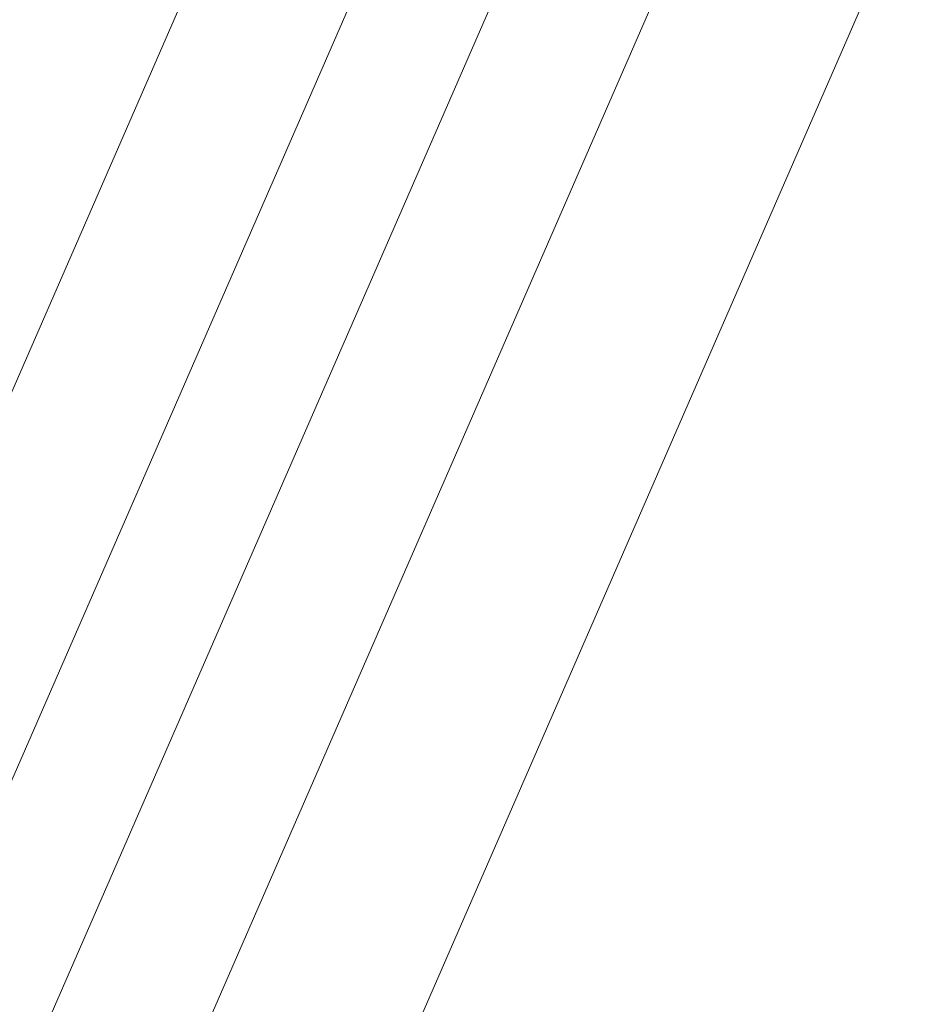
# Model space of a CAD drawing. Header units: metres. Extents: x -5203299 to 2078834, y 245743 to 5816291.
# Tile 163 of 256: x 366321.075 to 366321.203, y 5814087.478 to 5814087.618. Entities that reach past the tile are written whole.
import ezdxf

# ---------------------------------------------------------------- set-up
doc = ezdxf.new("R2010")
doc.units = ezdxf.units.M
doc.header["$LTSCALE"] = 0.5
doc.layers.add('30 -39 Baustelle- Fläche', color=7, linetype='Continuous', lineweight=15)
doc.layers.add('Keine', color=7, linetype='Continuous', lineweight=9)

# ---------------------------------------------------------------- blocks, each defined once
blk = doc.blocks.new('Gruppe-12227')
at = {"layer": 'Keine', "color": 7, "flags": 128}
for points in [[(-271.68235, -118.03459), (-272.01737, -118.80285)], [(-271.66212, -118.04341), (-272.00304, -118.82518)], [(-271.64524, -118.05077), (-271.99078, -118.84315)], [(-271.98208, -118.87557), (-271.62606, -118.05914)], [(-271.60093, -118.07009), (-271.79242, -118.50922)]]:
    blk.add_lwpolyline(points, dxfattribs=at)
blk = doc.blocks.new('Gruppe-12238')
at = {"layer": 'Keine', "color": 7}
blk.add_blockref('Gruppe-12227', (0, 0), dxfattribs=at)
blk = doc.blocks.new('Gruppe-12239')
at = {"layer": 'Keine', "color": 7}
blk.add_blockref('Gruppe-12238', (0, 0), dxfattribs=at)
blk = doc.blocks.new('Gruppe-12241')
at = {"layer": 'Keine', "color": 7}
blk.add_blockref('Gruppe-12239', (0, 0), dxfattribs=at)
blk = doc.blocks.new('Gruppe-12242')
at = {"layer": 'Keine', "color": 7}
blk.add_blockref('Gruppe-12241', (0, 0), dxfattribs=at)
blk = doc.blocks.new('_BE Phase 5 (3D)')
at = {"layer": '30 -39 Baustelle- Fläche', "color": 7}
blk.add_blockref('Gruppe-12242', (0, 0), dxfattribs=at)

msp = doc.modelspace()

# ---------------------------------------------------------------- block references
at = {"layer": 'Keine', "color": 1}
msp.add_blockref('_BE Phase 5 (3D)', (366592.80349, 5814205.70793), dxfattribs=at)

doc.saveas('drawing.dxf')
